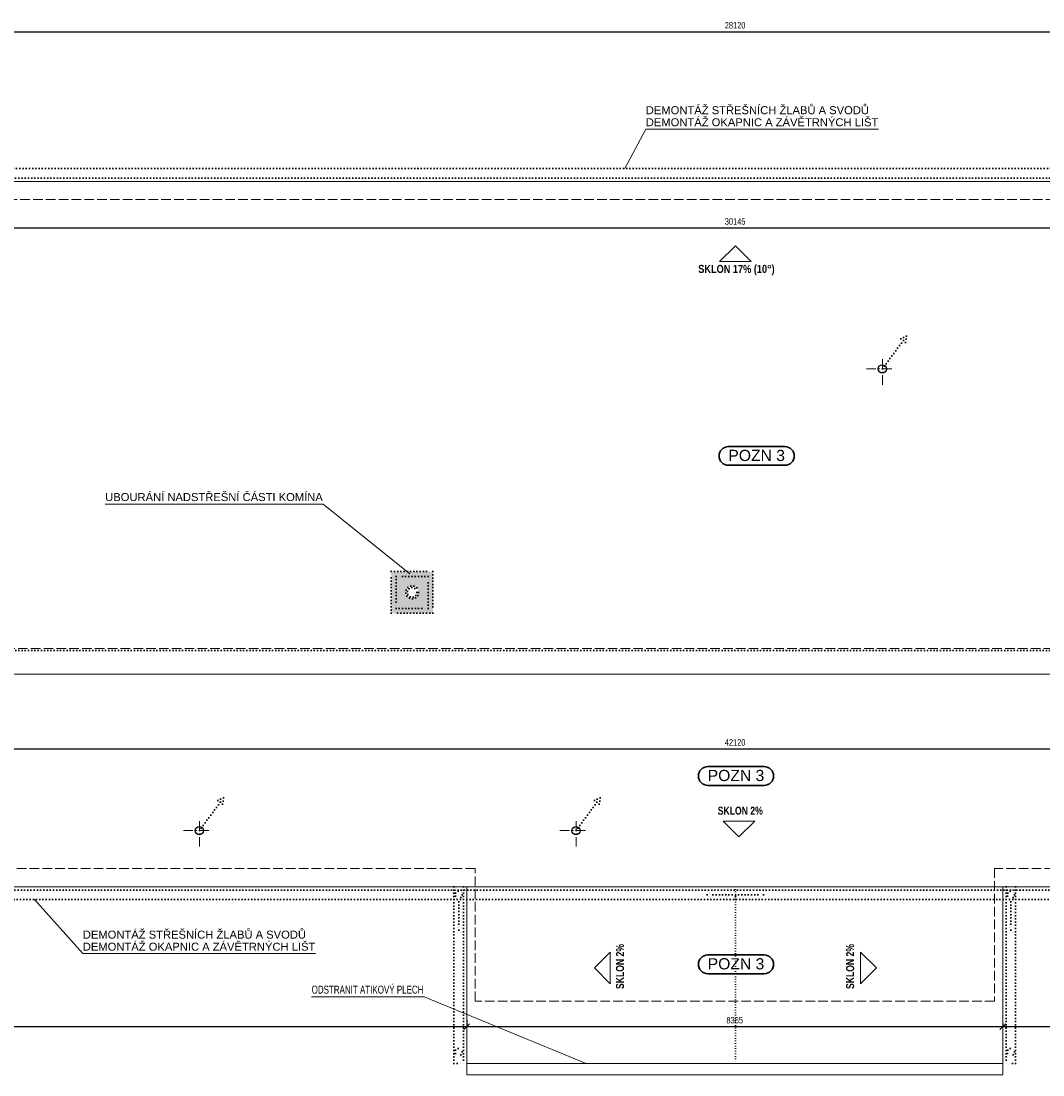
# Model space of a CAD drawing. Header units: millimetres. Extents: x -18426 to 24095, y -65416 to -44370.
# Tile 2 of 3: x -8310 to 7632, y -60822 to -44370. Entities that reach past the tile are written whole.
import ezdxf

# ---------------------------------------------------------------- set-up
doc = ezdxf.new("R2010")
doc.units = ezdxf.units.MM
doc.header["$PDMODE"] = 65
for name, pattern in [('Carkovana 2x_1', [200, 150, -50]), ('Cerchovana_1', [250, 150, -50, 0, -50]), ('JIS_08_37', [50, 0, -50]), ('Teckovana 0.5x_2', [40, 0, -40])]:
    doc.linetypes.add(name, pattern=pattern)
doc.layers.add('XR$1$VÝKRES STŘECHY - STÁVAJÍCÍ STAV_1', color=7, linetype='Continuous', lineweight=25)
doc.styles.add('ARIAL', font='ARIAL.TTF')
doc.styles.add('ARIALNARROW', font='ARIALN.TTF')
doc.dimstyles.new('DIMSTYLE_3', dxfattribs={"dimtxt": 100, "dimasz": 150, "dimexe": 0, "dimexo": 0, "dimgap": 50, "dimtad": 2, "dimdec": 0, "dimrnd": 5, "dimzin": 12, "dimdsep": 46, "dimtxsty": 'ARIALNARROW', "dimblk1": 'ALL_ML_STRICH', "dimblk2": 'ALL_ML_STRICH', "dimsah": 1, "dimcen": 0, "dimclrd": 6, "dimclre": 6, "dimclrt": 6, "dimadec": 0, "dimazin": 0, "dimtfac": 1, "dimtdec": 0, "dimtix": 1, "dimtmove": 2, "dimatfit": 3, "dimfxl": 0, "dimtzin": 0, "dimlwd": 0, "dimlwe": 13, "dimarcsym": 0})

# ---------------------------------------------------------------- blocks, each defined once
blk = doc.blocks.new('ALL_ML_STRICH')
at = {"color": 0, "linetype": 'ByBlock', "lineweight": -2}
for p, q in [((-1, 0), (0.5, 0)), ((-0.3, -0.3), (0.3, 0.3)), ((0, -0.5), (0, 0.5))]:
    blk.add_line(p, q, dxfattribs=at)
blk = doc.blocks.new('*D9')
at = {"layer": 'DEFPOINTS', "color": 6, "linetype": 'Continuous', "lineweight": 13}
for p in [(-18226, -55731), (-18226, -57885), (23895, -57885)]:
    blk.add_point(p, dxfattribs=at)
at = {"layer": 'XR$1$VÝKRES STŘECHY - STÁVAJÍCÍ STAV_1', "color": 6, "linetype": 'Continuous', "lineweight": -2}
for p, q in [((-18226, -55731), (-18226, -55731)), ((-18226, -55731), (23895, -55731)), ((23895, -55731), (23895, -55731))]:
    blk.add_line(p, q, dxfattribs=at)
at = {"layer": 'XR$1$VÝKRES STŘECHY - STÁVAJÍCÍ STAV_1', "color": 6, "linetype": 'Continuous', "lineweight": 13, "xscale": 150, "yscale": 150, "zscale": 150, "rotation": 180}
blk.add_blockref('ALL_ML_STRICH', (-18226, -55731), dxfattribs=at)
at = {"layer": 'XR$1$VÝKRES STŘECHY - STÁVAJÍCÍ STAV_1', "color": 6, "linetype": 'Continuous', "lineweight": 13, "xscale": 150, "yscale": 150, "zscale": 150}
blk.add_blockref('ALL_ML_STRICH', (23895, -55731), dxfattribs=at)
at = {"layer": 'XR$1$VÝKRES STŘECHY - STÁVAJÍCÍ STAV_1', "color": 6, "linetype": 'Continuous', "lineweight": 13, "insert": (2830, -55631), "char_height": 100, "width": 405.71, "attachment_point": 5, "style": 'ARIALNARROW'}
blk.add_mtext('\\W0.81;\\A1;{42120}', dxfattribs=at)
blk = doc.blocks.new('*D11')
at = {"layer": 'DEFPOINTS', "color": 6, "linetype": 'Continuous', "lineweight": 13}
for p in [(-12238, -46873), (17907, -46873), (-12238, -47599)]:
    blk.add_point(p, dxfattribs=at)
at = {"layer": 'XR$1$VÝKRES STŘECHY - STÁVAJÍCÍ STAV_1', "color": 6, "linetype": 'Continuous', "lineweight": -2}
for p, q in [((-12238, -47839), (-12238, -47599)), ((-12238, -47599), (17907, -47599)), ((17907, -47839), (17907, -47599))]:
    blk.add_line(p, q, dxfattribs=at)
at = {"layer": 'XR$1$VÝKRES STŘECHY - STÁVAJÍCÍ STAV_1', "color": 6, "linetype": 'Continuous', "lineweight": 13, "xscale": 150, "yscale": 150, "zscale": 150, "rotation": 180}
blk.add_blockref('ALL_ML_STRICH', (-12238, -47599), dxfattribs=at)
at = {"layer": 'XR$1$VÝKRES STŘECHY - STÁVAJÍCÍ STAV_1', "color": 6, "linetype": 'Continuous', "lineweight": 13, "xscale": 150, "yscale": 150, "zscale": 150}
blk.add_blockref('ALL_ML_STRICH', (17907, -47599), dxfattribs=at)
at = {"layer": 'XR$1$VÝKRES STŘECHY - STÁVAJÍCÍ STAV_1', "color": 6, "linetype": 'Continuous', "lineweight": 13, "insert": (2830, -47499), "char_height": 100, "width": 405.71, "attachment_point": 5, "style": 'ARIALNARROW'}
blk.add_mtext('\\W0.81;\\A1;{30145}', dxfattribs=at)
blk = doc.blocks.new('*D14')
at = {"layer": 'DEFPOINTS', "color": 6, "linetype": 'Continuous', "lineweight": 13}
for p in [(-11225, -44536), (-11225, -45188), (16894, -45188)]:
    blk.add_point(p, dxfattribs=at)
at = {"layer": 'XR$1$VÝKRES STŘECHY - STÁVAJÍCÍ STAV_1', "color": 6, "linetype": 'Continuous', "lineweight": -2}
for p, q in [((-11225, -44799), (-11225, -44536)), ((-11225, -44536), (16894, -44536)), ((16894, -44799), (16894, -44536))]:
    blk.add_line(p, q, dxfattribs=at)
at = {"layer": 'XR$1$VÝKRES STŘECHY - STÁVAJÍCÍ STAV_1', "color": 6, "linetype": 'Continuous', "lineweight": 13, "xscale": 150, "yscale": 150, "zscale": 150, "rotation": 180}
blk.add_blockref('ALL_ML_STRICH', (-11225, -44536), dxfattribs=at)
at = {"layer": 'XR$1$VÝKRES STŘECHY - STÁVAJÍCÍ STAV_1', "color": 6, "linetype": 'Continuous', "lineweight": 13, "xscale": 150, "yscale": 150, "zscale": 150}
blk.add_blockref('ALL_ML_STRICH', (16894, -44536), dxfattribs=at)
at = {"layer": 'XR$1$VÝKRES STŘECHY - STÁVAJÍCÍ STAV_1', "color": 6, "linetype": 'Continuous', "lineweight": 13, "insert": (2830, -44436), "char_height": 100, "width": 405.71, "attachment_point": 5, "style": 'ARIALNARROW'}
blk.add_mtext('\\W0.81;\\A1;{28120}', dxfattribs=at)
blk = doc.blocks.new('*D16')
at = {"layer": 'DEFPOINTS', "color": 6, "linetype": 'Continuous', "lineweight": 13}
for p in [(-18226, -57885), (-1358, -57885), (-18226, -60068)]:
    blk.add_point(p, dxfattribs=at)
at = {"layer": 'XR$1$VÝKRES STŘECHY - STÁVAJÍCÍ STAV_1', "color": 6, "linetype": 'Continuous', "lineweight": -2}
for p, q in [((-18226, -58974), (-18226, -60068)), ((-1358, -59969), (-1358, -60068)), ((-18226, -60068), (-1358, -60068))]:
    blk.add_line(p, q, dxfattribs=at)
at = {"layer": 'XR$1$VÝKRES STŘECHY - STÁVAJÍCÍ STAV_1', "color": 6, "linetype": 'Continuous', "lineweight": 13, "xscale": 150, "yscale": 150, "zscale": 150, "rotation": 180}
blk.add_blockref('ALL_ML_STRICH', (-18226, -60068), dxfattribs=at)
at = {"layer": 'XR$1$VÝKRES STŘECHY - STÁVAJÍCÍ STAV_1', "color": 6, "linetype": 'Continuous', "lineweight": 13, "xscale": 150, "yscale": 150, "zscale": 150}
blk.add_blockref('ALL_ML_STRICH', (-1358, -60068), dxfattribs=at)
at = {"layer": 'XR$1$VÝKRES STŘECHY - STÁVAJÍCÍ STAV_1', "color": 6, "linetype": 'Continuous', "lineweight": 13, "insert": (-9797, -59968), "char_height": 100, "width": 405.71, "attachment_point": 5, "style": 'ARIALNARROW'}
blk.add_mtext('\\W0.81;\\A1;{16870}', dxfattribs=at)
blk = doc.blocks.new('*D17')
at = {"layer": 'DEFPOINTS', "color": 6, "linetype": 'Continuous', "lineweight": 13}
for p in [(-1358, -57885), (7007, -57885), (-1358, -60068)]:
    blk.add_point(p, dxfattribs=at)
at = {"layer": 'XR$1$VÝKRES STŘECHY - STÁVAJÍCÍ STAV_1', "color": 6, "linetype": 'Continuous', "lineweight": -2}
for p, q in [((-1358, -59969), (-1358, -60068)), ((7007, -60017), (7007, -60068)), ((-1358, -60068), (7007, -60068))]:
    blk.add_line(p, q, dxfattribs=at)
at = {"layer": 'XR$1$VÝKRES STŘECHY - STÁVAJÍCÍ STAV_1', "color": 6, "linetype": 'Continuous', "lineweight": 13, "xscale": 150, "yscale": 150, "zscale": 150, "rotation": 180}
blk.add_blockref('ALL_ML_STRICH', (-1358, -60068), dxfattribs=at)
at = {"layer": 'XR$1$VÝKRES STŘECHY - STÁVAJÍCÍ STAV_1', "color": 6, "linetype": 'Continuous', "lineweight": 13, "xscale": 150, "yscale": 150, "zscale": 150}
blk.add_blockref('ALL_ML_STRICH', (7007, -60068), dxfattribs=at)
at = {"layer": 'XR$1$VÝKRES STŘECHY - STÁVAJÍCÍ STAV_1', "color": 6, "linetype": 'Continuous', "lineweight": 13, "insert": (2824, -59968), "char_height": 100, "width": 324.57, "attachment_point": 5, "style": 'ARIALNARROW'}
blk.add_mtext('\\W0.81;\\A1;{8365}', dxfattribs=at)
blk = doc.blocks.new('*D18')
at = {"layer": 'DEFPOINTS', "color": 6, "linetype": 'Continuous', "lineweight": 13}
for p in [(7007, -57885), (23895, -57885), (7007, -60068)]:
    blk.add_point(p, dxfattribs=at)
at = {"layer": 'XR$1$VÝKRES STŘECHY - STÁVAJÍCÍ STAV_1', "color": 6, "linetype": 'Continuous', "lineweight": -2}
for p, q in [((23895, -58875), (23895, -60068)), ((7007, -60017), (7007, -60068)), ((7007, -60068), (23895, -60068))]:
    blk.add_line(p, q, dxfattribs=at)
at = {"layer": 'XR$1$VÝKRES STŘECHY - STÁVAJÍCÍ STAV_1', "color": 6, "linetype": 'Continuous', "lineweight": 13, "xscale": 150, "yscale": 150, "zscale": 150, "rotation": 180}
blk.add_blockref('ALL_ML_STRICH', (7007, -60068), dxfattribs=at)
at = {"layer": 'XR$1$VÝKRES STŘECHY - STÁVAJÍCÍ STAV_1', "color": 6, "linetype": 'Continuous', "lineweight": 13, "xscale": 150, "yscale": 150, "zscale": 150}
blk.add_blockref('ALL_ML_STRICH', (23895, -60068), dxfattribs=at)
at = {"layer": 'XR$1$VÝKRES STŘECHY - STÁVAJÍCÍ STAV_1', "color": 6, "linetype": 'Continuous', "lineweight": 13, "insert": (15447, -59968), "char_height": 100, "width": 405.71, "attachment_point": 5, "style": 'ARIALNARROW'}
blk.add_mtext('\\W0.81;\\A1;{16890}', dxfattribs=at)

msp = doc.modelspace()

# ---------------------------------------------------------------- hatches: boundary and pattern name
at = {"layer": 'XR$1$VÝKRES STŘECHY - STÁVAJÍCÍ STAV_1', "linetype": 'Continuous', "lineweight": 35}
h = msp.add_hatch(color=2, dxfattribs=at)
h.paths.add_polyline_path([(-2534.4, -53614.1), (-1884.4, -53614.1), (-1884.4, -52964.1), (-2534.4, -52964.1)])
h.paths.add_polyline_path([(-2164.2, -53199.8), (-2154.7, -53205.3), (-2145.8, -53211.9), (-2137.7, -53219.3), (-2130.4, -53227.6), (-2124.2, -53236.7), (-2118.9, -53246.4), (-2114.8, -53256.6), (-2111.8, -53267.2), (-2110, -53278.1), (-2109.4, -53289.1), (-2110, -53300.1), (-2111.8, -53310.9), (-2114.8, -53321.5), (-2118.9, -53331.7), (-2124.2, -53341.4), (-2130.4, -53350.5), (-2137.7, -53358.8), (-2145.8, -53366.3), (-2154.7, -53372.8), (-2164.2, -53378.3), (-2174.3, -53382.7), (-2184.8, -53386), (-2195.6, -53388.1), (-2206.6, -53389), (-2217.6, -53388.7), (-2228.5, -53387.2), (-2239.2, -53384.5), (-2249.5, -53380.6), (-2259.4, -53375.7), (-2268.6, -53369.6), (-2277.1, -53362.6), (-2284.8, -53354.7), (-2291.5, -53346), (-2297.3, -53336.7), (-2302, -53326.7), (-2305.6, -53316.3), (-2308, -53305.5), (-2309.2, -53294.6), (-2309.2, -53283.6), (-2308, -53272.6), (-2305.6, -53261.9), (-2302, -53251.4), (-2297.3, -53241.5), (-2291.5, -53232.1), (-2284.8, -53223.4), (-2277.1, -53215.5), (-2268.6, -53208.5), (-2259.4, -53202.5), (-2249.5, -53197.5), (-2239.2, -53193.6), (-2228.5, -53190.9), (-2217.6, -53189.4), (-2206.6, -53189.1), (-2195.6, -53190), (-2184.8, -53192.1), (-2174.3, -53195.4)], flags=16)

# ---------------------------------------------------------------- linework, layer by layer
at = {"layer": 'XR$1$VÝKRES STŘECHY - STÁVAJÍCÍ STAV_1', "color": 7, "linetype": 'Continuous', "lineweight": 13}
for p, q in [((1110, -46673.5), (1436.3, -46057.2)), ((1436.3, -46057.2), (5069.7, -46057.2)), ((-12237.8, -46873.5), (17907.2, -46873.5)), ((2834.7, -47876.7), (2587.2, -48124.2)), ((2834.7, -47876.7), (2587.2, -48124.2)), ((2834.7, -47876.7), (3082.1, -48124.2)), ((2834.7, -47876.7), (3082.1, -48124.2)), ((3082.1, -48124.2), (2587.2, -48124.2)), ((-3596.1, -51910.7), (-6998.2, -51910.7)), ((-2247.2, -53000.5), (-3596.1, -51910.7)), ((-12237.8, -54566.7), (17907.2, -54566.7)), ((2888.6, -57106.9), (2641.1, -56859.4)), ((2641.1, -56859.4), (3136, -56859.4)), ((2888.6, -57106.9), (3136, -56859.4)), ((-18226.1, -57884.9), (23895.4, -57884.9)), ((-1357.8, -57884.9), (-1357.8, -60821.7)), ((7007.2, -57884.9), (7007.2, -60821.7)), ((-8102.2, -58084.9), (-7347.6, -58927.4)), ((-7347.6, -58927.4), (-3714.3, -58927.4)), ((635.2, -59150.9), (882.7, -58903.4)), ((882.7, -58903.4), (882.7, -59398.4)), ((5034.1, -59150.9), (4786.6, -58903.4)), ((4786.6, -58903.4), (4786.6, -59398.4)), ((635.2, -59150.9), (882.7, -59398.4)), ((5034.1, -59150.9), (4786.6, -59398.4)), ((-3776.9, -59600.3), (-2023.6, -59600.3)), ((-2023.6, -59600.3), (505.4, -60641.7)), ((-1357.8, -60641.7), (7007.2, -60641.7)), ((-1357.8, -60821.7), (7007.2, -60821.7))]:
    msp.add_line(p, q, dxfattribs=at)
at = {"layer": 'XR$1$VÝKRES STŘECHY - STÁVAJÍCÍ STAV_1', "color": 7, "linetype": 'JIS_08_37', "lineweight": 35}
for p, q in [((-12237.8, -46673.5), (17907.2, -46673.5)), ((17907.2, -46823.5), (-12237.8, -46823.5)), ((5127.6, -49799.2), (5504.5, -49288.3)), ((5504.5, -49288.3), (5347.4, -49363.3)), ((5504.5, -49288.3), (5479.2, -49460.5)), ((-2534.4, -52964.1), (-1884.4, -52964.1)), ((-2534.4, -53614.1), (-2534.4, -52964.1)), ((-1884.4, -52964.1), (-1884.4, -53614.1)), ((-1959.4, -53039.1), (-2459.4, -53039.1)), ((-2459.4, -53039.1), (-2459.4, -53539.1)), ((-1959.4, -53539.1), (-1959.4, -53039.1)), ((-1884.4, -53614.1), (-2534.4, -53614.1)), ((-2459.4, -53539.1), (-1959.4, -53539.1)), ((17657.2, -54196.7), (-11987.8, -54196.7)), ((-5528.7, -57008), (-5151.9, -56497)), ((-5151.9, -56497), (-5309, -56572.1)), ((-5151.9, -56497), (-5177.2, -56669.3)), ((347.9, -57008), (724.8, -56497)), ((724.8, -56497), (567.6, -56572.1)), ((724.8, -56497), (699.4, -56669.3)), ((-1557.8, -57884.9), (-1557.8, -60641.7)), ((-1407.8, -57884.9), (-1407.8, -60641.7)), ((7057.2, -57884.9), (7057.2, -60641.7)), ((7207.2, -57884.9), (7207.2, -60641.7)), ((-18276.1, -57934.9), (23945.4, -57934.9)), ((2394.7, -58009.9), (2479.6, -57961)), ((2834.7, -58009.9), (2394.7, -58009.9)), ((2394.7, -58009.9), (2479.6, -58058.8)), ((2834.7, -58084.9), (2834.7, -57934.9)), ((2834.7, -58009.9), (3274.7, -58009.9)), ((3274.7, -58009.9), (3189.7, -57961)), ((3274.7, -58009.9), (3189.7, -58058.8)), ((24095.4, -58084.9), (-18426.1, -58084.9)), ((-1482.8, -58119.9), (-1482.8, -58559.9)), ((7132.2, -58119.9), (7132.2, -58559.9)), ((-1482.8, -58559.9), (-1531.7, -58475)), ((-1482.8, -58559.9), (-1434, -58475)), ((7132.2, -58559.9), (7083.3, -58475)), ((7132.2, -58559.9), (7181, -58475)), ((-1557.8, -60641.7), (-1407.8, -60641.7)), ((7207.2, -60641.7), (7057.2, -60641.7))]:
    msp.add_line(p, q, dxfattribs=at)
at = {"layer": 'XR$1$VÝKRES STŘECHY - STÁVAJÍCÍ STAV_1', "color": 251, "linetype": 'Carkovana 2x_1', "lineweight": 13}
for p, q in [((17627.2, -47156.7), (-11957.8, -47156.7)), ((-11957.8, -54166.7), (17627.2, -54166.7)), ((-1227.8, -57596.7), (-17937.8, -57596.7)), ((-1227.8, -59671.7), (-1227.8, -57596.7)), ((23607.2, -57596.7), (6877.2, -57596.7)), ((6877.2, -57596.7), (6877.2, -59671.7)), ((6877.2, -59671.7), (-1227.8, -59671.7))]:
    msp.add_line(p, q, dxfattribs=at)
at = {"layer": 'XR$1$VÝKRES STŘECHY - STÁVAJÍCÍ STAV_1', "color": 7, "linetype": 'Cerchovana_1', "lineweight": 13}
for p, q in [((5127.6, -50049.2), (5127.6, -49549.2)), ((4877.6, -49799.2), (5377.6, -49799.2)), ((-5528.7, -57258), (-5528.7, -56758)), ((347.9, -57258), (347.9, -56758)), ((-5778.7, -57008), (-5278.7, -57008)), ((97.9, -57008), (597.9, -57008))]:
    msp.add_line(p, q, dxfattribs=at)
at = {"layer": 'XR$1$VÝKRES STŘECHY - STÁVAJÍCÍ STAV_1', "color": 7, "linetype": 'Continuous', "lineweight": 35}
for p, q in [((3607.9, -51013.2), (2724.9, -51013.2)), ((3607.9, -51304.9), (2724.9, -51304.9)), ((3285.5, -56009.4), (2402.5, -56009.4)), ((3285.5, -56301.1), (2402.5, -56301.1)), ((3285.5, -58949.4), (2402.5, -58949.4)), ((3285.5, -59241.1), (2402.5, -59241.1))]:
    msp.add_line(p, q, dxfattribs=at)
at = {"layer": 'XR$1$VÝKRES STŘECHY - STÁVAJÍCÍ STAV_1', "color": 7, "linetype": 'Teckovana 0.5x_2', "lineweight": 13}
msp.add_line((2834.7, -57884.9), (2834.7, -60641.7), dxfattribs=at)
at = {"layer": 'XR$1$VÝKRES STŘECHY - STÁVAJÍCÍ STAV_1', "color": 7, "linetype": 'Continuous', "lineweight": 25}
for centre in [(5127.6, -49799.2), (-5528.7, -57008), (347.9, -57008)]:
    msp.add_circle(centre, 65, dxfattribs=at)
at = {"layer": 'XR$1$VÝKRES STŘECHY - STÁVAJÍCÍ STAV_1', "color": 7, "linetype": 'JIS_08_37', "lineweight": 35}
for centre, radius in [((-2209.4, -53289.1), 100), ((-2209.4, -53289.1), 75), ((-1482.8, -58009.9), 55), ((7132.2, -58009.9), 55), ((-1482.8, -60463.4), 55), ((7132.2, -60463.4), 55)]:
    msp.add_circle(centre, radius, dxfattribs=at)
at = {"layer": 'XR$1$VÝKRES STŘECHY - STÁVAJÍCÍ STAV_1', "color": 7, "linetype": 'Continuous', "lineweight": 35}
for centre, start, end in [((2724.9, -51159), 90, 270), ((3607.9, -51159), 270, 90), ((2402.5, -56155.2), 90, 270), ((3285.5, -56155.2), 270, 90), ((2402.5, -59095.2), 90, 270), ((3285.5, -59095.2), 270, 90)]:
    msp.add_arc(centre, 145.8, start, end, dxfattribs=at)

# ---------------------------------------------------------------- texts
at = {"layer": 'XR$1$VÝKRES STŘECHY - STÁVAJÍCÍ STAV_1', "color": 7, "linetype": 'Continuous', "lineweight": 35, "char_height": 125, "width": 3695.96, "attachment_point": 1, "line_spacing_factor": 0.903614, "style": 'ARIAL'}
for insert in [(1436.3, -45698.9), (-7347.6, -58569)]:
    msp.add_mtext('\\A1;{\\fArial|i0|b0;\\H125.000000;\\W1.000000;\\C7;DEMONTÁŽ STŘEŠNÍCH ŽLABŮ A SVODŮ}\\P{\\fArial|i0|b0;\\H125.000000;\\W1.000000;\\C7;DEMONTÁŽ OKAPNIC A ZÁVĚTRNÝCH LIŠT}\\P', dxfattribs=dict(at, insert=insert))
at = {"layer": 'XR$1$VÝKRES STŘECHY - STÁVAJÍCÍ STAV_1', "color": 7, "linetype": 'Continuous', "lineweight": 13, "char_height": 125, "attachment_point": 7, "style": 'ARIALNARROW'}
for s, insert, width in [('\\W1.00;\\fArial Narrow|i0|b1|c0|p0;SKLON 17% (10%%d)', (2254.7, -48339.2), 1255.828), ('\\W0.94;\\fArial Narrow|i0|b1|c0|p0;SKLON 2%', (2558.6, -56761.1), 752.382)]:
    msp.add_mtext(s, dxfattribs=dict(at, insert=insert, width=width))
at = {"layer": 'XR$1$VÝKRES STŘECHY - STÁVAJÍCÍ STAV_1', "color": 7, "linetype": 'Continuous', "lineweight": 35, "char_height": 175, "width": 970.455, "attachment_point": 7, "style": 'ARIAL'}
for insert in [(2724.9, -51240.7), (2402.5, -56236.9), (2402.5, -59176.9)]:
    msp.add_mtext('\\W1.00;POZN 3', dxfattribs=dict(at, insert=insert))
at = {"layer": 'XR$1$VÝKRES STŘECHY - STÁVAJÍCÍ STAV_1', "color": 7, "linetype": 'Continuous', "lineweight": 25, "char_height": 125, "attachment_point": 7}
for s, insert, width, style in [('\\W1.00;UBOURÁNÍ NADSTŘEŠNÍ ČÁSTI KOMÍNA', (-6998.2, -51864.9), 3464.709, 'ARIAL'), ('\\W0.87;ODSTRANIT ATIKOVÝ PLECH', (-3776.9, -59554.5), 1807.954, 'ARIALNARROW')]:
    msp.add_mtext(s, dxfattribs=dict(at, insert=insert, width=width, style=style))
at = {"layer": 'XR$1$VÝKRES STŘECHY - STÁVAJÍCÍ STAV_1', "color": 7, "linetype": 'Continuous', "lineweight": 13, "char_height": 125, "width": 752.382, "attachment_point": 7, "rotation": 90, "style": 'ARIALNARROW'}
for insert in [(1097.7, -59480.9), (4688.3, -59480.9)]:
    msp.add_mtext('\\W0.94;\\fArial Narrow|i0|b1|c0|p0;SKLON 2%', dxfattribs=dict(at, insert=insert))

# ---------------------------------------------------------------- dimensions: what is measured, and where the dimension line sits
at = {"layer": 'XR$1$VÝKRES STŘECHY - STÁVAJÍCÍ STAV_1', "color": 6, "linetype": 'Continuous', "lineweight": 13}
for base, p1, p2, picture, middle in [((16893.9494, -44535.6029), (-11224.6476, -44798.9558), (16893.9494, -44798.9558), '*D14', (2829.9842, -44435.6029)), ((17907.2, -47599.2), (-12237.8, -47838.7), (17907.2, -47839.5), '*D11', (2830, -47499.2)), ((23895.3524, -55730.512), (-18226.0506, -55730.512), (23895.3524, -55730.512), '*D9', (2829.9842, -55630.512)), ((-1357.8, -60068.2), (-18226.1, -58974.2), (-1357.8, -59969.3), '*D16', (-9796.6, -59968.2)), ((7007.2, -60068.2), (-1357.8, -59969.3), (7007.2, -60016.7), '*D17', (2823.6, -59968.2)), ((23895.4, -60068.2), (7007.2, -60016.7), (23895.4, -58874.7), '*D18', (15446.6, -59968.2))]:
    dim = msp.add_linear_dim(base=base, p1=p1, p2=p2, dimstyle='DIMSTYLE_3', override={"dimpost": '<>', "dimclrd": 6, "dimclre": 6, "dimclrt": 6, "dimlwd": 0, "dimlwe": 13}, dxfattribs=at)
    dim.commit()
    dim.dimension.update_dxf_attribs({"geometry": picture, "text_midpoint": middle, "dimtype": 160})

doc.saveas('drawing.dxf')
